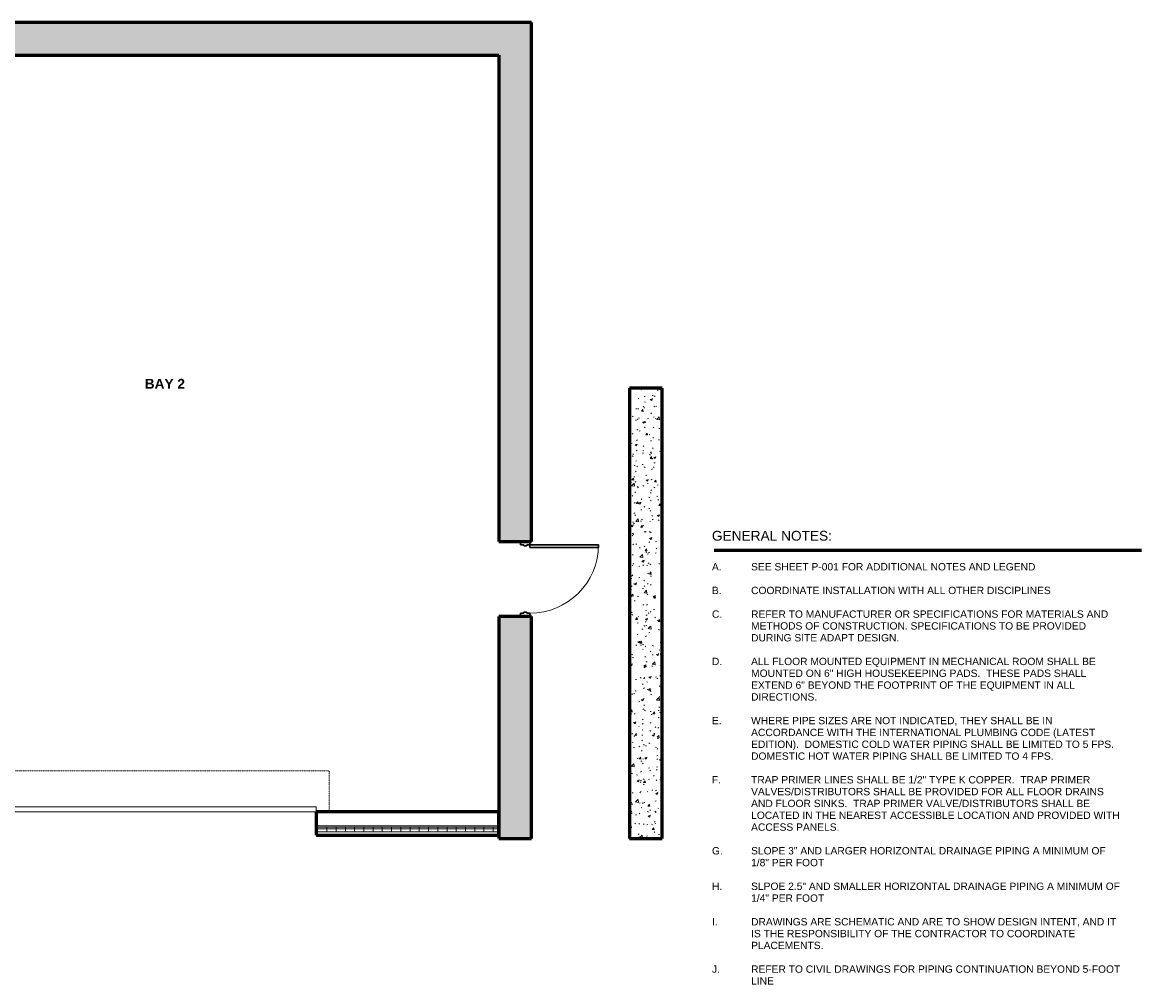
# Model space of a CAD drawing. Header units: inches. Extents: x 102 to 2483, y -110 to 488.
# Tile 30 of 30: x 1796 to 2483, y -101 to 488. Entities that reach past the tile are written whole.
import ezdxf

# ---------------------------------------------------------------- set-up
doc = ezdxf.new("R2010")
doc.units = ezdxf.units.IN
doc.header["$MEASUREMENT"] = 0
doc.linetypes.add('Dash', pattern=[0.25, 0.125, -0.125])
doc.linetypes.add('Dash_2_', pattern=[0.25, 0.125, -0.125])
for name, color, linetype, lineweight in [('A-AREA-IDEN', 2, 'Continuous', 9), ('A-DETL-WIDE', 214, 'Continuous', 50), ('A-DOOR', 31, 'Continuous', 18), ('A-DOOR-FRAM', 31, 'Continuous', 30), ('A-DOOR-HDLN', 31, 'Dash_2_', 18), ('A-WALL', 113, 'Continuous', 18), ('A-WALL-PATT', 111, 'Continuous', 60), ('G-ANNO-TEXT', 231, 'Continuous', 9), ('L-SITE-WALL', 31, 'Continuous', 18)]:
    doc.layers.add(name, color=color, linetype=linetype, lineweight=lineweight)
doc.styles.add('Arial_2', font='arial.ttf', dxfattribs={"height": 4.5})
doc.styles.add('Arial_3', font='arial.ttf', dxfattribs={"height": 6})
doc.styles.add('Arial_B', font='arialbd.ttf', dxfattribs={"height": 6})
pattern_1 = [(50, (0, 0), (13.77135, -1.20496), [1.44, -15.84]), (355, (0, 0), (-2.66442, 14.44218), [1.152, -12.672]), (100.451, (1.148, -0.1), (11.10708, 13.23737), [1.224, -13.462]), (46.184, (0, 3.84), (20.4913, -3.17785), [2.16, -23.76]), (96.636, (1.708, 3.575), (17.94587, 18.70315), [1.836, -20.193]), (351.184, (0, 3.84), (17.9454, 18.7026), [1.728, -19.008]), (21, (1.92, 2.88), (11.46052, -7.73037), [1.44, -15.84]), (326, (1.92, 2.88), (4.67135, 13.92315), [1.152, -12.672]), (71.451, (2.875, 2.236), (16.13207, 6.19284), [1.224, -13.462]), (37.5, (0, 0), (0.233123, 6.39175), [0.634, -11.885, 0.634, -12.23, -12.72]), (37.5, (0, 0), (0.233123, 6.39175), [-25.382, 0.634, -12.086]), (7.5, (0, 0), (5.05073, 7.57304), [0.634, -6.701, 0.634, -11.597, -4.848]), (7.5, (0, 0), (5.05073, 7.57304), [-19.565, 0.634, -4.214]), (327.5, (-4.282, 0), (10.24958, -0.43289), [0.634, -4.166, 0.634, -14.342, -19.872]), (327.5, (-4.282, 0), (10.24958, -0.43289), [-19.776, 0.634, -19.238]), (317.5, (-6.202, 0), (11.19739, 1.92214), [0.634, -5.606, 0.634, -9.312, -14.112]), (317.5, (-6.202, 0), (11.19739, 1.92214), [-16.186, 0.634, -13.478])]

# ---------------------------------------------------------------- blocks, each defined once
blk = doc.blocks.new('Door-Overhead-Rolling - 196__ x 196__-386396-Domestic Water Floor Plan')
at = {"layer": 'A-DOOR', "lineweight": 9}
for p, q in [((98, -7.1875), (-98, -7.1875)), ((-98, -7.1875), (-98, -10.1875)), ((-98, -10.1875), (98, -10.1875)), ((98, -10.1875), (98, -7.1875))]:
    blk.add_line(p, q, dxfattribs=at)
at = {"layer": 'A-DOOR-HDLN', "color": 5, "linetype": 'Dash'}
for p, q in [((-106, -7.1875), (-106, -32.1875)), ((106, -7.1875), (106, -32.1875)), ((-106, -32.1875), (106, -32.1875))]:
    blk.add_line(p, q, dxfattribs=at)
blk = doc.blocks.new('Door-Passage-Single-Flush - 42_ x 84_-580552-Domestic Water Floor Plan')
at = {"layer": 'A-DOOR', "color": 8, "lineweight": 30}
for p, q in [((19.25, -9.25), (21, -9.25)), ((19.25, -51.25), (19.25, -9.25)), ((21, -9.25), (21, -51.25)), ((21, -51.25), (19.25, -51.25))]:
    blk.add_line(p, q, dxfattribs=at)
at = {"layer": 'A-DOOR', "color": 55}
blk.add_arc((21, -9.25), 42, 180, 270, dxfattribs=at)
at = {"layer": 'A-DOOR-FRAM', "color": 8}
for p, q in [((-23, -3.5), (-21, -3.5)), ((-23, -9.25), (-23, -3.5)), ((-21, -3.5), (-21, -5.4375)), ((-21, -5.4375), (-20.375, -5.4375)), ((-20.375, -5.4375), (-20.375, -7.3125)), ((20.375, -5.4375), (21, -5.4375)), ((20.375, -7.3125), (20.375, -5.4375)), ((21, -3.5), (23, -3.5)), ((21, -5.4375), (21, -3.5)), ((23, -3.5), (23, -9.25)), ((-21, -9.25), (-23, -9.25)), ((-21, -7.3125), (-21, -9.25)), ((-20.375, -7.3125), (-21, -7.3125)), ((21, -7.3125), (20.375, -7.3125)), ((21, -9.25), (21, -7.3125)), ((23, -9.25), (21, -9.25))]:
    blk.add_line(p, q, dxfattribs=at)
blk = doc.blocks.new('ANG M_I Facility_HOST_REVISED_07082024_rvt-1-Domestic Water Floor Plan')
at = {"layer": 'A-WALL-PATT', "lineweight": 9}
h = blk.add_hatch(dxfattribs=at)
h.set_pattern_fill('FP_1', style=0, pattern_type=2)
h.set_pattern_definition(pattern_1)
h.paths.add_polyline_path([(164.94, 468.34), (164.94, 488.34), (604.94, 488.34), (604.94, 468.34), (584.94, 468.34)])
h = blk.add_hatch(dxfattribs=at)
h.set_pattern_fill('FP_1', style=0, pattern_type=2)
h.set_pattern_definition(pattern_1)
h.paths.add_polyline_path([(604.94, 170.34), (584.94, 170.34), (584.94, 468.34), (604.94, 468.34)])
h.paths.add_polyline_path([(604.94, -11.66), (584.94, -11.66), (584.94, 124.34), (604.94, 124.34)])
h = blk.add_hatch(dxfattribs=at)
h.set_pattern_fill('FP_1', style=0, pattern_type=2)
h.set_pattern_definition(pattern_1)
h.paths.add_polyline_path([(684.94, -11.66), (664.94, -11.66), (664.94, 264.34), (684.94, 264.34)])
h = blk.add_hatch(dxfattribs=at)
h.set_pattern_fill('FP_2', style=0, pattern_type=2)
h.set_pattern_definition([(0, (0, 0), (15.36, 3.84), [0.634, -10.886, 0.634, -10.886, -61.44]), (0, (0, 0), (15.36, 3.84), [-23.04, 0.634, -22.406, 0.634, -10.886, -26.88]), (0, (0, 0), (15.36, 3.84), [-57.6, 0.634, -7.046, 0.634, -18.566]), (120, (5.76, 1.92), (-11.005538, 11.38215), [0.634, -10.886, 0.634, -10.886, -61.44]), (120, (5.76, 1.92), (-11.005538, 11.38215), [-23.04, 0.634, -22.406, 0.634, -10.886, -26.88]), (120, (5.76, 1.92), (-11.005538, 11.38215), [-57.6, 0.634, -7.046, 0.634, -18.566]), (240, (7.68, 9.6), (-4.354462, -15.22215), [0.634, -10.886, 0.634, -10.886, -61.44]), (240, (7.68, 9.6), (-4.354462, -15.22215), [-23.04, 0.634, -22.406, 0.634, -10.886, -26.88]), (240, (7.68, 9.6), (-4.354462, -15.22215), [-57.6, 0.634, -7.046, 0.634, -18.566])])
h.paths.add_polyline_path([(171.94, 4.71), (171.94, 4.09), (164.94, 4.09), (164.94, 4.71)])
h.paths.add_polyline_path([(276.94, 4.71), (276.94, 4.09), (217.94, 4.09), (217.94, 4.71)])
h.paths.add_polyline_path([(584.94, 4.71), (584.94, 4.09), (472.94, 4.09), (472.94, 4.71)])
h = blk.add_hatch(dxfattribs=at)
h.set_pattern_fill('FP_3', style=0, pattern_type=2)
h.set_pattern_definition([(0, (0, 0), (0, 5.666), []), (90, (0, 0), (-5.666, 3e-16), [])])
h.paths.add_polyline_path([(164.94, -4.66), (171.94, -4.66), (171.94, -7.66), (164.94, -7.66)])
h.paths.add_polyline_path([(217.94, -4.66), (276.94, -4.66), (276.94, -7.66), (217.94, -7.66)])
h.paths.add_polyline_path([(472.94, -4.66), (584.94, -4.66), (584.94, -7.66), (472.94, -7.66)])
at = {"layer": 'A-WALL', "color": 250, "lineweight": 60}
for p, q in [((584.94, 4.71), (472.94, 4.71)), ((472.94, 4.71), (472.94, -9.66)), ((584.94, -9.66), (584.94, 4.71)), ((472.94, -9.66), (584.94, -9.66))]:
    blk.add_line(p, q, dxfattribs=at)
at = {"layer": 'A-WALL', "color": 10}
for p, q in [((472.94, 4.71), (472.94, 4.71)), ((472.94, 4.09), (584.94, 4.09)), ((584.94, 4.71), (584.94, 4.71)), ((472.94, -3.91), (584.94, -3.91)), ((472.94, -4.66), (584.94, -4.66)), ((472.94, -7.66), (584.94, -7.66)), ((472.94, -9.66), (472.94, -9.66)), ((584.94, -9.66), (584.94, -9.66))]:
    blk.add_line(p, q, dxfattribs=at)
at = {"layer": 'L-SITE-WALL', "color": 250, "lineweight": 60}
for p, q in [((604.94, 488.34), (164.94, 488.34)), ((604.94, 468.34), (604.94, 488.34)), ((164.94, 468.34), (584.94, 468.34)), ((584.94, 468.34), (584.94, 170.34)), ((604.94, 170.34), (604.94, 468.34)), ((684.94, 264.34), (664.94, 264.34)), ((664.94, 264.34), (664.94, -11.66)), ((684.94, -11.66), (684.94, 264.34)), ((584.94, 170.34), (604.94, 170.34)), ((604.94, 124.34), (584.94, 124.34)), ((584.94, 124.34), (584.94, -11.66)), ((604.94, -11.66), (604.94, 124.34)), ((584.94, -11.66), (604.94, -11.66)), ((664.94, -11.66), (684.94, -11.66))]:
    blk.add_line(p, q, dxfattribs=at)
at = {"layer": 'L-SITE-WALL', "color": 10}
for p, q in [((604.94, 488.34), (604.94, 488.34)), ((584.94, 468.34), (584.94, 468.34)), ((604.94, 468.34), (604.94, 468.34)), ((664.94, 264.34), (664.94, 264.34)), ((684.94, 264.34), (684.94, 264.34)), ((584.94, 170.34), (584.94, 170.34)), ((604.94, 170.34), (604.94, 170.34)), ((584.94, 124.34), (584.94, 124.34)), ((604.94, 124.34), (604.94, 124.34)), ((584.94, -11.66), (584.94, -11.66)), ((604.94, -11.66), (604.94, -11.66)), ((664.94, -11.66), (664.94, -11.66)), ((684.94, -11.66), (684.94, -11.66))]:
    blk.add_line(p, q, dxfattribs=at)
at = {"layer": 'A-DOOR', "color": 10, "lineweight": 18}
for name, p, rotation in [('Door-Passage-Single-Flush - 42_ x 84_-580552-Domestic Water Floor Plan', (594.69, 147.34), 89.99999999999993), ('Door-Overhead-Rolling - 196__ x 196__-386396-Domestic Water Floor Plan', (374.94, -2.47), 180)]:
    blk.add_blockref(name, p, dxfattribs=dict(at, rotation=rotation))

msp = doc.modelspace()

# ---------------------------------------------------------------- linework, layer by layer
at = {"layer": 'A-DETL-WIDE', "lineweight": 60}
msp.add_line((2220.57, 164.99), (2482.57, 164.99), dxfattribs=at)

# ---------------------------------------------------------------- block references
at = {"lineweight": 5}
msp.add_blockref('ANG M_I Facility_HOST_REVISED_07082024_rvt-1-Domestic Water Floor Plan', (1503.67, 0), dxfattribs=at)

# ---------------------------------------------------------------- texts
at = {"layer": 'A-AREA-IDEN', "insert": (1871.45, 269.94), "char_height": 6, "width": 29.2395, "attachment_point": 1, "style": 'Arial_B'}
msp.add_mtext('BAY 2', dxfattribs=at)
at = {"layer": 'G-ANNO-TEXT', "color": 7, "lineweight": 30, "insert": (2219.17, 176.83), "char_height": 6, "width": 89.2335, "attachment_point": 1, "style": 'Arial_3'}
msp.add_mtext('GENERAL NOTES:', dxfattribs=at)
at = {"layer": 'G-ANNO-TEXT', "color": 7, "char_height": 4.5, "attachment_point": 1, "style": 'Arial_2'}
for s, insert, width in [('A.', (2219.17, 157.08), 29.088), ('SEE SHEET P-001 FOR ADDITIONAL NOTES AND LEGEND', (2243.17, 157.08), 213.7665), ('B.', (2219.17, 142.58), 29.088), ('COORDINATE INSTALLATION WITH ALL OTHER DISCIPLINES', (2243.17, 142.58), 224.826), ('C.', (2219.17, 128.08), 29.088), ('REFER TO MANUFACTURER OR SPECIFICATIONS FOR MATERIALS AND ', (2243.17, 128.08), 270.882), ('METHODS OF CONSTRUCTION. SPECIFICATIONS TO BE PROVIDED ', (2243.17, 120.83), 254.0655), ('DURING SITE ADAPT DESIGN.', (2243.17, 113.58), 111.201), ('D.', (2219.17, 99.08), 29.088), ('ALL FLOOR MOUNTED EQUIPMENT IN MECHANICAL ROOM SHALL BE ', (2243.17, 99.08), 261.6405), ('MOUNTED ON 6" HIGH HOUSEKEEPING PADS.  THESE PADS SHALL ', (2243.17, 91.83), 254.52), ('EXTEND 6" BEYOND THE FOOTPRINT OF THE EQUIPMENT IN ALL ', (2243.17, 84.58), 245.2785), ('DIRECTIONS.', (2243.17, 77.33), 49.5405), ('E.', (2219.17, 62.83), 29.088), ('WHERE PIPE SIZES ARE NOT INDICATED, THEY SHALL BE IN ', (2243.17, 62.83), 228.3105), ('ACCORDANCE WITH THE INTERNATIONAL PLUMBING CODE (LATEST ', (2243.17, 55.58), 261.186), ('EDITION).  DOMESTIC COLD WATER PIPING SHALL BE LIMITED TO 5 FPS.  ', (2243.17, 48.33), 276.639), ('DOMESTIC HOT WATER PIPING SHALL BE LIMITED TO 4 FPS.', (2243.17, 41.08), 227.25), ('F.', (2219.17, 26.58), 29.088), ('TRAP PRIMER LINES SHALL BE 1/2" TYPE K COPPER.  TRAP PRIMER ', (2243.17, 26.58), 256.7925), ('VALVES/DISTRIBUTORS SHALL BE PROVIDED FOR ALL FLOOR DRAINS ', (2243.17, 19.33), 267.0945), ('AND FLOOR SINKS.  TRAP PRIMER VALVE/DISTRIBUTORS SHALL BE ', (2243.17, 12.08), 256.7925), ('LOCATED IN THE NEAREST ACCESSIBLE LOCATION AND PROVIDED WITH ', (2243.17, 4.83), 279.366), ('ACCESS PANELS.', (2243.17, -2.42), 66.5085), ('G.', (2219.17, -16.92), 29.088), ('SLOPE 3" AND LARGER HORIZONTAL DRAINAGE PIPING A MINIMUM OF ', (2243.17, -16.92), 268.6095), ('1/8" PER FOOT', (2243.17, -24.17), 54.9945), ('H.', (2219.17, -38.67), 29.088), ('SLPOE 2.5" AND SMALLER HORIZONTAL DRAINAGE PIPING A MINIMUM OF ', (2243.17, -38.67), 279.2145), ('1/4" PER FOOT', (2243.17, -45.92), 54.9945), ('I.', (2219.17, -60.42), 29.088), ('DRAWINGS ARE SCHEMATIC AND ARE TO SHOW DESIGN INTENT, AND IT ', (2243.17, -60.42), 277.245), ('IS THE RESPONSIBILITY OF THE CONTRACTOR TO COORDINATE ', (2243.17, -67.67), 245.5815), ('PLACEMENTS.', (2243.17, -74.92), 54.54), ('J.', (2219.17, -89.42), 29.088), ('REFER TO CIVIL DRAWINGS FOR PIPING CONTINUATION BEYOND 5-FOOT ', (2243.17, -89.42), 279.5175), ('LINE', (2243.17, -96.67), 16.968)]:
    msp.add_mtext(s, dxfattribs=dict(at, insert=insert, width=width))

doc.saveas('drawing.dxf')
